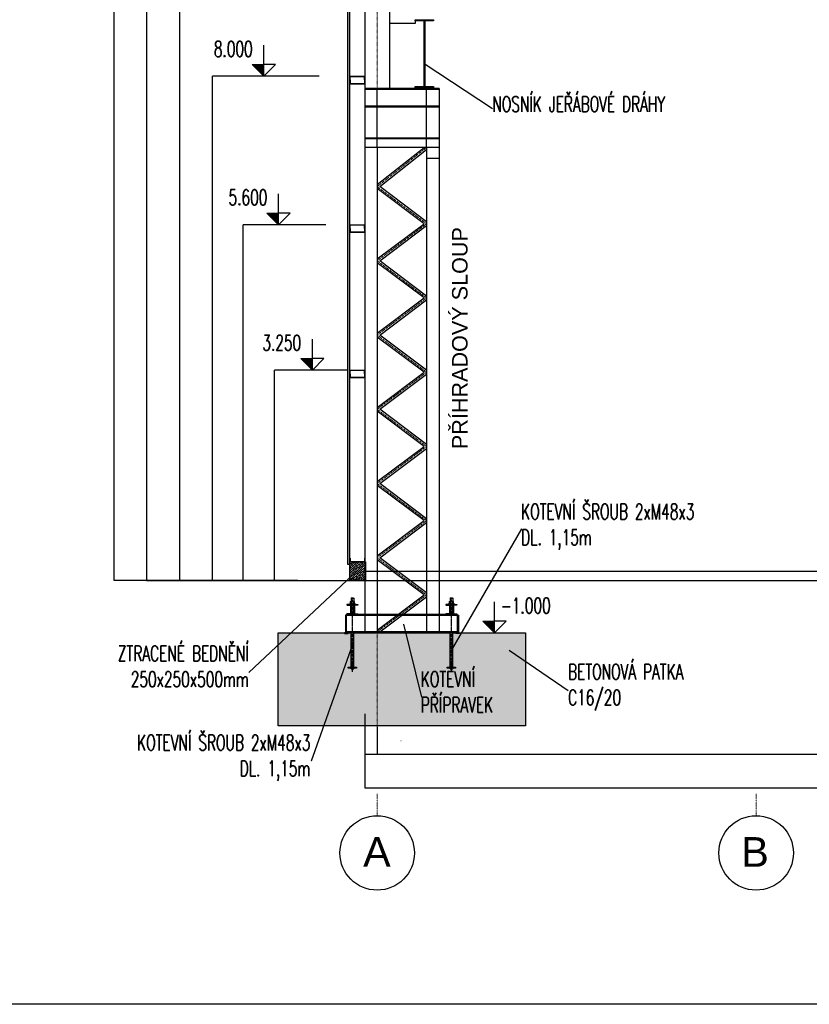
# Model space of a CAD drawing. Header units: millimetres. Extents: x -1190408159 to 361788912, y -2544212749 to 93633750.
# Tile 45 of 69: x 239797 to 252304, y -51822 to -36222. Entities that reach past the tile are written whole.
import ezdxf
from ezdxf.enums import TextEntityAlignment as Align

# ---------------------------------------------------------------- set-up
doc = ezdxf.new("R2010")
doc.units = ezdxf.units.MM
doc.header["$PDSIZE"] = -1
for name, pattern in [('ACAD_ISO04W100', [30.5, 24, -3, 0.5, -3]), ('DASHDOT', [25.4, 12.7, -6.35, 0, -6.35]), ('HIDDEN2', [0.1875, 0.125, -0.0625])]:
    doc.linetypes.add(name, pattern=pattern)
for name, color, linetype in [('3_018MM_ČERCHOVANÁ', 3, 'ACAD_ISO04W100'), ('CKTEXTY_MALE', 6, 'Continuous'), ('CSPROFILY_POHLEDY', 7, 'Continuous'), ('KOTY', 3, 'Continuous'), ('KOTY-VYSKA', 7, 'Continuous'), ('POPIS', 7, 'Continuous'), ('SRAFY', 9, 'Continuous'), ('SUMA', 7, 'Continuous'), ('ŠRAFY', 8, 'Continuous')]:
    doc.layers.add(name, color=color, linetype=linetype)
doc.layers.add('OSY', color=4, linetype='DASHDOT', lineweight=18)
doc.styles.add('100', font='romans.shx', dxfattribs={"width": 0.65, "height": 0.25})
doc.styles.add('50', font='romans.shx', dxfattribs={"width": 0.65, "height": 0.125})
doc.styles.add('ARIAL', font='ARIAL.TTF', dxfattribs={"height": 1000})
doc.styles.add('S2_5', font='ROMANS.shx', dxfattribs={"width": 0.65, "height": 2.5})
doc.dimstyles.new('100', dxfattribs={"dimscale": 0.1, "dimtxt": 1, "dimasz": 1, "dimexe": 1, "dimexo": 5, "dimgap": 1, "dimtad": 1, "dimdec": 0, "dimlfac": 1000, "dimrnd": 1, "dimdsep": 46, "dimtxsty": '100', "dimblk": 'lin_kot', "dimcen": 0, "dimclrd": 256, "dimclre": 256, "dimaunit": 2, "dimadec": 3, "dimazin": 0, "dimtfac": 1, "dimtdec": 0, "dimtix": 1, "dimtmove": 2, "dimatfit": 3, "dimldrblk": 'sip_kot', "dimfxl": 1, "dimtvp": 2.5, "dimtolj": 1, "dimtzin": 0, "dimarcsym": 0})

# ---------------------------------------------------------------- blocks, each defined once
blk = doc.blocks.new('lin_kot')
at = {"linetype": 'Continuous'}
for q in [(-1, 0), (1, 0)]:
    blk.add_line((0, 0), q, dxfattribs=at)
for points in [[(0, 0), (-1, -1)], [(0, 0), (1, 1)]]:
    blk.add_lwpolyline(points, dxfattribs=at)
blk = doc.blocks.new('sip_kot')
at = {"linetype": 'Continuous'}
blk.add_lwpolyline([(0, 0, 0, 0.7, 0), (-3, 0, 0.7, 0.7, 0)], format="xyseb", dxfattribs=at)
blk = doc.blocks.new('*D1339')
at = {"layer": 'Defpoints', "color": 0, "lineweight": 80, "transparency": 16777216}
for p in [(245263, -47759), (245263, -47864), (245459, -47759)]:
    blk.add_point(p, dxfattribs=at)
at = {"layer": 'KOTY', "lineweight": -2, "transparency": 16777216}
for p, q in [((245263, -47760), (245263, -47864)), ((245459, -47864), (245263, -47864)), ((245459, -47760), (245459, -47864))]:
    blk.add_line(p, q, dxfattribs=at)
at = {"layer": 'KOTY', "lineweight": -2, "transparency": 16777216, "xscale": 0.1, "yscale": 0.1, "zscale": 0.1, "rotation": 180}
blk.add_blockref('lin_kot', (245263, -47864), dxfattribs=at)
at = {"layer": 'KOTY', "lineweight": -2, "transparency": 16777216, "xscale": 0.1, "yscale": 0.1, "zscale": 0.1}
blk.add_blockref('lin_kot', (245459, -47864), dxfattribs=at)
at = {"layer": 'KOTY', "color": 0, "transparency": 16777216, "insert": (245836, -47649), "char_height": 0.25, "attachment_point": 5, "style": '100'}
blk.add_mtext('\\A1;196000', dxfattribs=at)
blk = doc.blocks.new('*D1340')
at = {"layer": 'Defpoints', "color": 0, "lineweight": 80, "transparency": 16777216}
for p in [(269224, -47327), (245459, -47433), (245459, -47864)]:
    blk.add_point(p, dxfattribs=at)
at = {"layer": 'KOTY', "lineweight": -2, "transparency": 16777216}
for p, q in [((269224, -47328), (269224, -47864)), ((245459, -47433), (245459, -47864)), ((269224, -47864), (245459, -47864))]:
    blk.add_line(p, q, dxfattribs=at)
at = {"layer": 'KOTY', "lineweight": -2, "transparency": 16777216, "xscale": 0.1, "yscale": 0.1, "zscale": 0.1, "rotation": 180}
blk.add_blockref('lin_kot', (245459, -47864), dxfattribs=at)
at = {"layer": 'KOTY', "lineweight": -2, "transparency": 16777216, "xscale": 0.1, "yscale": 0.1, "zscale": 0.1}
blk.add_blockref('lin_kot', (269224, -47864), dxfattribs=at)
at = {"layer": 'KOTY', "color": 0, "transparency": 16777216, "insert": (257341, -47864), "char_height": 0.25, "attachment_point": 5, "style": '100'}
blk.add_mtext('\\A1;23765000', dxfattribs=at)
blk = doc.blocks.new('*D1342')
at = {"layer": 'Defpoints', "color": 0, "lineweight": 80, "transparency": 16777216}
for p in [(245263, -47217), (269420, -47217), (269420, -48391)]:
    blk.add_point(p, dxfattribs=at)
at = {"layer": 'KOTY', "lineweight": -2, "transparency": 16777216}
for p, q in [((245263, -47217), (245263, -48391)), ((269420, -47217), (269420, -48391)), ((245263, -48391), (269420, -48391))]:
    blk.add_line(p, q, dxfattribs=at)
at = {"layer": 'KOTY', "lineweight": -2, "transparency": 16777216, "xscale": 0.1, "yscale": 0.1, "zscale": 0.1, "rotation": 180}
blk.add_blockref('lin_kot', (245263, -48391), dxfattribs=at)
at = {"layer": 'KOTY', "lineweight": -2, "transparency": 16777216, "xscale": 0.1, "yscale": 0.1, "zscale": 0.1}
blk.add_blockref('lin_kot', (269420, -48391), dxfattribs=at)
at = {"layer": 'KOTY', "color": 0, "transparency": 16777216, "insert": (257341, -48391), "char_height": 0.25, "attachment_point": 5, "style": '100'}
blk.add_mtext('\\A1;24157000', dxfattribs=at)
blk = doc.blocks.new('A$C7C5A5B29')
at = {"layer": 'SUMA'}
for p, q in [((0.111, 0), (-0.111, 0)), ((-0.12, -0.06), (-0.12, -0.009)), ((-0.116, -0.06), (-0.12, -0.06)), ((-0.116, -0.06), (-0.116, -0.009)), ((0.111, -0.004), (-0.111, -0.004)), ((0.116, -0.06), (0.116, -0.009)), ((0.12, -0.06), (0.116, -0.06)), ((0.12, -0.06), (0.12, -0.009))]:
    blk.add_line(p, q, dxfattribs=at)
for centre, radius, start, end in [((-0.111, -0.009), 0.009, 90, 180), ((0.111, -0.009), 0.009, 0, 90), ((-0.111, -0.009), 0.005, 90, 180), ((0.111, -0.009), 0.005, 0, 90)]:
    blk.add_arc(centre, radius, start, end, dxfattribs=at)
blk = doc.blocks.new('Hex Nut ½ in. -side')
for p, q in [((0, -0.32), (0, 0.32)), ((0.03, 0.22), (0.42, 0.22)), ((0.45, 0.32), (0.45, -0.32)), ((0.03, -0.22), (0.42, -0.22))]:
    blk.add_line(p, q)
for points in [[(0.03, 0.43), (0.42, 0.43)], [(0.42, -0.43), (0.03, -0.43)]]:
    blk.add_lwpolyline(points)
for centre, radius, start, end in [((0.21, 0.32), 0.21, 149.0201, 210.9799), ((0.8, 0), 0.796, 164.2217, 195.7782), ((0.24, 0.32), 0.21, 329.0201, 30.9799), ((-0.35, 0), 0.796, 344.2218, 15.7782), ((0.21, -0.32), 0.21, 149.0201, 210.9799), ((0.24, -0.32), 0.21, 329.0201, 30.9799)]:
    blk.add_arc(centre, radius, start, end)
blk = doc.blocks.new('*D1352')
at = {"layer": 'Defpoints', "color": 0, "lineweight": 80, "transparency": 16777216}
for p in [(243834, -41773), (244979, -41773), (244202, -45105)]:
    blk.add_point(p, dxfattribs=at)
at = {"layer": 'KOTY', "lineweight": -2, "transparency": 16777216}
for p, q in [((244979, -41773), (243834, -41773)), ((243834, -45105), (243834, -41773)), ((244201, -45105), (243834, -45105))]:
    blk.add_line(p, q, dxfattribs=at)
at = {"layer": 'KOTY', "lineweight": -2, "transparency": 16777216, "xscale": 0.1, "yscale": 0.1, "zscale": 0.1}
for p, rotation in [((243834, -41773), 90), ((243834, -45105), 270)]:
    blk.add_blockref('lin_kot', p, dxfattribs=dict(at, rotation=rotation))
at = {"layer": 'KOTY', "color": 0, "transparency": 16777216, "insert": (243834, -43439), "char_height": 0.25, "attachment_point": 5, "rotation": 90, "style": '100'}
blk.add_mtext('\\A1;3332000', dxfattribs=at)
blk = doc.blocks.new('*D1353')
at = {"layer": 'Defpoints', "color": 0, "lineweight": 80, "transparency": 16777216}
for p in [(243338, -39470), (244644, -39470), (244106, -45105)]:
    blk.add_point(p, dxfattribs=at)
at = {"layer": 'KOTY', "lineweight": -2, "transparency": 16777216}
for p, q in [((244644, -39470), (243338, -39470)), ((243338, -45105), (243338, -39470)), ((244105, -45105), (243338, -45105))]:
    blk.add_line(p, q, dxfattribs=at)
at = {"layer": 'KOTY', "lineweight": -2, "transparency": 16777216, "xscale": 0.1, "yscale": 0.1, "zscale": 0.1}
for p, rotation in [((243338, -39470), 90), ((243338, -45105), 270)]:
    blk.add_blockref('lin_kot', p, dxfattribs=dict(at, rotation=rotation))
at = {"layer": 'KOTY', "color": 0, "transparency": 16777216, "insert": (243338, -42288), "char_height": 0.25, "attachment_point": 5, "rotation": 90, "style": '100'}
blk.add_mtext('\\A1;5635000', dxfattribs=at)
blk = doc.blocks.new('*D1354')
at = {"layer": 'Defpoints', "color": 0, "lineweight": 80, "transparency": 16777216}
for p in [(242848, -37118), (244538, -37118), (243615, -45105)]:
    blk.add_point(p, dxfattribs=at)
at = {"layer": 'KOTY', "lineweight": -2, "transparency": 16777216}
for p, q in [((244538, -37118), (242848, -37118)), ((242848, -45105), (242848, -37118)), ((243615, -45105), (242848, -45105))]:
    blk.add_line(p, q, dxfattribs=at)
at = {"layer": 'KOTY', "lineweight": -2, "transparency": 16777216, "xscale": 0.1, "yscale": 0.1, "zscale": 0.1}
for p, rotation in [((242848, -37118), 90), ((242848, -45105), 270)]:
    blk.add_blockref('lin_kot', p, dxfattribs=dict(at, rotation=rotation))
at = {"layer": 'KOTY', "color": 0, "transparency": 16777216, "insert": (242848, -41112), "char_height": 0.25, "attachment_point": 5, "rotation": 90, "style": '100'}
blk.add_mtext('\\A1;7987000', dxfattribs=at)
blk = doc.blocks.new('*D1355')
at = {"layer": 'Defpoints', "color": 0, "lineweight": 80, "transparency": 16777216}
for p in [(242334, -35305), (244164, -35305), (243101, -45105)]:
    blk.add_point(p, dxfattribs=at)
at = {"layer": 'KOTY', "lineweight": -2, "transparency": 16777216}
for p, q in [((244164, -35305), (242333, -35305)), ((242334, -45105), (242334, -35305)), ((243100, -45105), (242333, -45105))]:
    blk.add_line(p, q, dxfattribs=at)
at = {"layer": 'KOTY', "lineweight": -2, "transparency": 16777216, "xscale": 0.1, "yscale": 0.1, "zscale": 0.1}
for p, rotation in [((242334, -35305), 90), ((242334, -45105), 270)]:
    blk.add_blockref('lin_kot', p, dxfattribs=dict(at, rotation=rotation))
at = {"layer": 'KOTY', "color": 0, "transparency": 16777216, "insert": (242333, -40205), "char_height": 0.25, "attachment_point": 5, "rotation": 90, "style": '100'}
blk.add_mtext('\\A1;9800000', dxfattribs=at)
blk = doc.blocks.new('*D1356')
at = {"layer": 'Defpoints', "color": 0, "lineweight": 80, "transparency": 16777216}
for p in [(241293, -32042), (243448, -32042), (242060, -45105)]:
    blk.add_point(p, dxfattribs=at)
at = {"layer": 'KOTY', "lineweight": -2, "transparency": 16777216}
for p, q in [((243448, -32042), (241293, -32042)), ((241293, -45105), (241293, -32042)), ((242059, -45105), (241293, -45105))]:
    blk.add_line(p, q, dxfattribs=at)
at = {"layer": 'KOTY', "lineweight": -2, "transparency": 16777216, "xscale": 0.1, "yscale": 0.1, "zscale": 0.1}
for p, rotation in [((241293, -32042), 90), ((241293, -45105), 270)]:
    blk.add_blockref('lin_kot', p, dxfattribs=dict(at, rotation=rotation))
at = {"layer": 'KOTY', "color": 0, "transparency": 16777216, "insert": (241293, -38574), "char_height": 0.25, "attachment_point": 5, "rotation": 90, "style": '100'}
blk.add_mtext('\\A1;13062917', dxfattribs=at)
blk = doc.blocks.new('*D1357')
at = {"layer": 'Defpoints', "color": 0, "lineweight": 80, "transparency": 16777216}
for p in [(241809, -33590), (243882, -33590), (242576, -45105)]:
    blk.add_point(p, dxfattribs=at)
at = {"layer": 'KOTY', "lineweight": -2, "transparency": 16777216}
for p, q in [((243882, -33590), (241809, -33590)), ((241809, -45105), (241809, -33590)), ((242576, -45105), (241809, -45105))]:
    blk.add_line(p, q, dxfattribs=at)
at = {"layer": 'KOTY', "lineweight": -2, "transparency": 16777216, "xscale": 0.1, "yscale": 0.1, "zscale": 0.1}
for p, rotation in [((241809, -33590), 90), ((241809, -45105), 270)]:
    blk.add_blockref('lin_kot', p, dxfattribs=dict(at, rotation=rotation))
at = {"layer": 'KOTY', "color": 0, "transparency": 16777216, "insert": (241809, -39348), "char_height": 0.25, "attachment_point": 5, "rotation": 90, "style": '100'}
blk.add_mtext('\\A1;11515000', dxfattribs=at)
blk = doc.blocks.new('vys_kota')
at = {"linetype": 'Continuous'}
for p, q in [((0, 0), (0, 5.01)), ((0, 0), (-1.88, 1.88)), ((-1.88, 1.88), (0, 1.88)), ((1.88, 1.88), (0, 1.88)), ((0, 0), (1.88, 1.88))]:
    blk.add_line(p, q, dxfattribs=at)
for points in [[(0, 1.88), (0, 0), (1.88, 1.88)], [(0, 0), (1.88, 1.88), (0, 1.88), (0, 0)]]:
    blk.add_solid(points, dxfattribs=at)
at = {"color": 7, "linetype": 'Continuous', "style": 'S2_5', "width": 0.65}
blk.add_attdef('VYSKA', (1.57, 3.17), '', height=2.5, dxfattribs=at)

msp = doc.modelspace()

# ---------------------------------------------------------------- hatches: boundary and pattern name
at = {"layer": 'KOTY'}
h = msp.add_hatch(dxfattribs=at)
h.set_pattern_fill('ANSI36', color=256, scale=196, style=0)
h.set_pattern_definition([(45, (216837.728, -29284.362), (12.993087, 47.64132), [61.25, -12.25, 0, -12.25])])
h.paths.add_polyline_path([(245027.56755, -44811.18039), (245272.56755, -44811.18039), (245272.56755, -45105.18039), (245027.56755, -45105.18039)])
at = {"layer": 'ŠRAFY'}
h = msp.add_hatch(dxfattribs=at)
h.set_pattern_fill('HONEY', color=8, scale=147, angle=360, style=0)
h.set_pattern_definition([(360, (-3074287.424, 175276.119), (27.5625, 15.913216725), [18.375, -36.75]), (120, (-3074287.424, 175276.119), (-27.56249994, 15.91321683), [18.375, -36.75]), (60, (-3074287.424, 175276.119), (6e-08, 31.826433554), [-36.75, 18.375])])
h.paths.add_polyline_path([(244988.36755, -44849.92353), (245027.56755, -44849.92353), (245027.56755, -32022.27936), (244988.36755, -32022.27936)])
h = msp.add_hatch(dxfattribs=at)
h.set_pattern_fill('ANSI36', color=256, scale=980, style=0)
h.set_pattern_definition([(45, (241220.13, -5010.59), (64.96544, 238.2066), [306.25, -61.25, 0, -61.25])])
h.paths.add_polyline_path([(247810.76755, -47408.18039), (243890.76755, -47408.18039), (243890.76755, -45938.18039), (247810.76755, -45938.18039)])
h.paths.add_polyline_path([(266871.76755, -47408.18039), (270791.76755, -47408.18039), (270791.76755, -45938.18039), (266871.76755, -45938.18039)])
h.paths.add_polyline_path([(246089.33251, -47377.79331), (247432.74918, -47377.79331), (247432.74918, -46485.29331), (246089.33251, -46485.29331)], flags=24)

# ---------------------------------------------------------------- linework, layer by layer
for p, q in [((245262.76755, -32379.76739), (245262.76755, -45938.18039)), ((245654.76755, -32379.76739), (245654.76755, -37314.18039)), ((246438.76755, -37314.18039), (245262.76755, -37314.18039)), ((246438.76755, -37314.18039), (246438.76755, -45938.18039)), ((245458.76755, -38245.18039), (245458.76755, -45938.18039)), ((246242.76755, -38245.18039), (246242.76755, -45938.18039)), ((241805.19099, -45105.18039), (275370.41245, -45105.18039)), ((246438.76755, -45644.18039), (245262.76755, -45644.18039))]:
    msp.add_line(p, q)
at = {"color": 5}
msp.add_line((245272.56755, -44958.18039), (271693.36755, -44958.18039), dxfattribs=at)
for points in [[(245458.76755, -38835.23954), (246203.32168, -38245.18039)], [(246242.76755, -39423.87539), (245498.88804, -38865.96575), (246242.76755, -38276.44124)], [(245458.76755, -40011.87539), (246201.93422, -39454.50039), (245458.76755, -38897.12539)], [(246242.76755, -40599.87539), (245499.60088, -40042.50039), (246242.76755, -39485.12539)], [(245458.76755, -41187.87539), (246201.93422, -40630.50039), (245458.76755, -40073.12539)], [(246242.76755, -41775.87539), (245499.60088, -41218.50039), (246242.76755, -40661.12539)], [(245458.76755, -42363.87539), (246201.93422, -41806.50039), (245458.76755, -41249.12539)], [(246242.76755, -42951.87539), (245499.60088, -42394.50039), (246242.76755, -41837.12539)], [(245458.76755, -43539.87539), (246201.93422, -42982.50039), (245458.76755, -42425.12539)], [(246242.76755, -44127.87539), (245499.60088, -43570.50039), (246242.76755, -43013.12539)], [(245458.76755, -44715.87539), (246201.93422, -44158.50039), (245458.76755, -43601.12539)], [(246242.76755, -45303.87539), (245499.60088, -44746.50039), (246242.76755, -44189.12539)], [(245027.56755, -45105.18039), (245027.56755, -44811.18039), (245272.56755, -44811.18039), (245272.56755, -45105.18039), (245027.56755, -45105.18039)], [(245458.76755, -45891.87539), (246201.93422, -45334.50039), (245458.76755, -44777.12539)], [(245478.69422, -45938.18039), (246242.76755, -45365.12539)]]:
    msp.add_lwpolyline(points)
for points in [[(245042.26755, -45487.38039), (244978.56755, -45487.38039), (244978.56755, -45490.14595, 0.391021), (244983.52733, -45495.51929), (245021.38963, -45498.54847, -0.391021), (245034.91755, -45513.20143), (245034.91755, -45618.35935, -0.391021), (245021.38963, -45633.01231), (244983.52733, -45636.04149, 0.391021), (244978.56755, -45641.41483), (244978.56755, -45644.18039), (245042.26755, -45644.18039)], [(245091.26755, -45487.38039), (245154.96755, -45487.38039), (245154.96755, -45490.14595, -0.391021), (245150.00777, -45495.51929), (245112.14547, -45498.54847, 0.391021), (245098.61755, -45513.20143), (245098.61755, -45618.35935, 0.391021), (245112.14547, -45633.01231), (245150.00777, -45636.04149, -0.391021), (245154.96755, -45641.41483), (245154.96755, -45644.18039), (245091.26755, -45644.18039)], [(246610.26755, -45487.38039), (246546.56755, -45487.38039), (246546.56755, -45490.14595, 0.391021), (246551.52733, -45495.51929), (246589.38963, -45498.54847, -0.391021), (246602.91755, -45513.20143), (246602.91755, -45618.35935, -0.391021), (246589.38963, -45633.01231), (246551.52733, -45636.04149, 0.391021), (246546.56755, -45641.41483), (246546.56755, -45644.18039), (246610.26755, -45644.18039)], [(246659.26755, -45487.38039), (246722.96755, -45487.38039), (246722.96755, -45490.14595, -0.391021), (246718.00777, -45495.51929), (246680.14547, -45498.54847, 0.391021), (246666.61755, -45513.20143), (246666.61755, -45618.35935, 0.391021), (246680.14547, -45633.01231), (246718.00777, -45636.04149, -0.391021), (246722.96755, -45641.41483), (246722.96755, -45644.18039), (246659.26755, -45644.18039)]]:
    msp.add_lwpolyline(points, format="xyb", close=True)
at = {"layer": '3_018MM_ČERCHOVANÁ', "ltscale": 2}
for p, q in [((245066.76755, -46555.98256), (245066.76755, -45379.58039)), ((246634.76755, -46555.98256), (246634.76755, -45379.58039))]:
    msp.add_line(p, q, dxfattribs=at)
at = {"layer": 'CKTEXTY_MALE', "color": 7}
for centre in [(245458.76755, -49423.57009), (251461.26755, -49423.57009)]:
    msp.add_circle(centre, 590.00103, dxfattribs=at)
at = {"layer": 'CSPROFILY_POHLEDY'}
for p, q in [((246438.76755, -37314.18039), (245262.76755, -37314.18039)), ((245262.76755, -37314.18039), (245262.76755, -37608.18039)), ((246438.76755, -37329.86039), (245262.76755, -37329.86039)), ((246438.76755, -37314.18039), (246438.76755, -37608.18039)), ((246438.76755, -37592.50039), (245262.76755, -37592.50039)), ((246438.76755, -37608.18039), (245262.76755, -37608.18039)), ((246438.76755, -38098.18039), (245262.76755, -38098.18039)), ((246438.76755, -38107.98039), (245262.76755, -38107.98039)), ((246438.76755, -38245.18039), (245262.76755, -38245.18039)), ((246732.76755, -45644.18039), (244968.76755, -45644.18039)), ((244968.76755, -45644.18039), (244968.76755, -45938.18039)), ((246744.52755, -45659.86039), (244968.76755, -45659.86039)), ((246732.76755, -45644.18039), (246732.76755, -45938.18039)), ((246732.76755, -45922.50039), (244968.76755, -45922.50039)), ((246732.76755, -45938.18039), (244968.76755, -45938.18039))]:
    msp.add_line(p, q, dxfattribs=at)
at = {"layer": 'CSPROFILY_POHLEDY', "linetype": 'HIDDEN2'}
for p, q in [((245458.76755, -38245.18039), (245458.76755, -37329.86039)), ((246242.76755, -38245.18039), (246242.76755, -37329.86039))]:
    msp.add_line(p, q, dxfattribs=at)
at = {"layer": 'KOTY'}
for p, q in [((246059.64171, -36280.53884), (245654.76742, -36280.53883)), ((246059.64171, -36241.33884), (246059.64171, -36280.53884))]:
    msp.add_line(p, q, dxfattribs=at)
at = {"layer": 'KOTY', "color": 5}
msp.add_lwpolyline([(197334.27297, -25311.48867), (294147.89391, -25311.48867), (294147.89391, -51821.74552), (197334.27297, -51821.74552)], close=True, dxfattribs=at)
at = {"layer": 'OSY', "ltscale": 0.3}
msp.add_line((245458.76755, -32054.03039), (245458.76755, -47665.57983), dxfattribs=at)
at = {"layer": 'OSY'}
for p, q in [((245458.76755, -48484.46514), (245458.76755, -48833.56906)), ((251461.26755, -48484.46514), (251461.26755, -48833.56906))]:
    msp.add_line(p, q, dxfattribs=at)
at = {"layer": 'OSY', "ltscale": 0.3}
msp.add_lwpolyline([(245458.76755, -45922.50039), (246242.76755, -45334.50039), (245458.76755, -44746.50039), (246242.76755, -44158.50039), (245458.76755, -43570.50039), (246242.76755, -42982.50039), (245458.76755, -42394.50039), (246242.76755, -41806.50039), (245458.76755, -41218.50039), (246242.76755, -40630.50039), (245458.76755, -40042.50039), (246242.76755, -39454.50039), (245458.76755, -38866.50039), (246242.76755, -38245.18039)], dxfattribs=at)
at = {"layer": 'POPIS'}
msp.add_line((246242.76755, -38415.90611), (246438.76755, -38415.90611), dxfattribs=at)
at = {"layer": 'SRAFY'}
for points in [[(246353.64184, -36241.33928), (246059.64184, -36241.33928), (246059.64184, -36221.73928), (246353.64184, -36221.73928)], [(246211.54184, -37280.13928), (246201.74184, -37280.13928), (246201.74184, -36241.33928), (246211.54184, -36241.33928)], [(246353.64184, -37299.73928), (246059.64184, -37299.73928), (246059.64184, -37280.13928), (246353.64184, -37280.13928)]]:
    msp.add_lwpolyline(points, close=True, dxfattribs=at)
at = {"layer": 'SUMA'}
for p, q in [((245053.04755, -45379.58039), (245046.18755, -45386.44039)), ((245046.18755, -45386.44039), (245087.34755, -45386.44039)), ((245046.18755, -45386.44039), (245046.18755, -45439.60067)), ((245053.04755, -45379.58039), (245080.48755, -45379.58039)), ((245080.48755, -45379.58039), (245087.34755, -45386.44039)), ((245087.34755, -45386.44039), (245087.34755, -45439.60067)), ((246621.04755, -45379.58039), (246614.18755, -45386.44039)), ((246614.18755, -45386.44039), (246655.34755, -45386.44039)), ((246614.18755, -45386.44039), (246614.18755, -45439.60067)), ((246621.04755, -45379.58039), (246648.48755, -45379.58039)), ((246648.48755, -45379.58039), (246655.34755, -45386.44039)), ((246655.34755, -45386.44039), (246655.34755, -45439.60067)), ((245046.18755, -45487.38039), (245046.18755, -45644.18039)), ((245087.34755, -45487.38039), (245087.34755, -45644.18039)), ((246614.18755, -45487.38039), (246614.18755, -45644.18039)), ((246655.34755, -45487.38039), (246655.34755, -45644.18039)), ((245046.18755, -46482.08039), (245046.18755, -45938.18039)), ((245087.34755, -46482.08039), (245087.34755, -45938.18039)), ((246614.18755, -46482.08039), (246614.18755, -45938.18039)), ((246655.34755, -46482.08039), (246655.34755, -45938.18039)), ((245046.18755, -46506.58039), (245046.18755, -46496.78039)), ((245046.18755, -46506.58039), (245087.34755, -46506.58039)), ((245087.34755, -46506.58039), (245087.34755, -46496.78039)), ((246614.18755, -46506.58039), (246614.18755, -46496.78039)), ((246614.18755, -46506.58039), (246655.34755, -46506.58039)), ((246655.34755, -46506.58039), (246655.34755, -46496.78039))]:
    msp.add_line(p, q, dxfattribs=at)
for points in [[(245115.99891, -45487.38039), (245017.99891, -45487.38039), (245017.99891, -45475.62039), (245115.99891, -45475.62039)], [(246683.99891, -45487.38039), (246585.99891, -45487.38039), (246585.99891, -45475.62039), (246683.99891, -45475.62039)], [(244957.00755, -45938.18039), (244968.76755, -45938.18039), (244968.76755, -45653.98039), (244957.00755, -45653.98039)], [(246744.52755, -45938.18039), (246732.76755, -45938.18039), (246732.76755, -45653.98039), (246744.52755, -45653.98039)], [(247810.76755, -47408.18039), (243890.76755, -47408.18039), (243890.76755, -45938.18039), (247810.76755, -45938.18039)], [(244939.36755, -45947.98039), (244998.16755, -45947.98039), (244998.16755, -45938.18039), (244939.36755, -45938.18039)], [(246762.16755, -45947.98039), (246703.36755, -45947.98039), (246703.36755, -45938.18039), (246762.16755, -45938.18039)], [(245132.91755, -46496.78039), (245000.61755, -46496.78039), (245000.61755, -46482.08039), (245132.91755, -46482.08039)], [(246700.91755, -46496.78039), (246568.61755, -46496.78039), (246568.61755, -46482.08039), (246700.91755, -46482.08039)]]:
    msp.add_lwpolyline(points, close=True, dxfattribs=at)
at = {"layer": 'ŠRAFY', "color": 6}
msp.add_lwpolyline([(244988.36755, -44849.92353), (245027.56755, -44849.92353), (245027.56755, -32022.27936), (244988.36755, -32022.27936)], close=True, dxfattribs=at)

# ---------------------------------------------------------------- block references
at = {"xscale": -980, "yscale": 980, "zscale": 980}
for p in [(245145.16755, -37118.18039), (245145.16755, -39470.18039), (245145.16755, -41773.18039)]:
    msp.add_blockref('A$C7C5A5B29', p, dxfattribs=at)
at = {"xscale": 980, "yscale": 980, "zscale": 980, "rotation": 179.9999999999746}
for p in [(245145.16755, -37235.78039), (245145.16755, -39587.78039), (245145.16755, -41890.78039), (245145.16755, -44811.18039)]:
    msp.add_blockref('A$C7C5A5B29', p, dxfattribs=at)
at = {"layer": 'KOTY-VYSKA'}
ref = msp.add_blockref('vys_kota', (243663.16058, -37118.18039), dxfattribs=dict(at, xscale=-98, yscale=98, zscale=98))
ref.add_attrib('VYSKA', '8.000', (242872.32018, -36807.72619), dxfattribs={"layer": '0', "color": 7, "linetype": 'Continuous', "height": 245, "style": 'S2_5', "width": 0.65})
ref = msp.add_blockref('vys_kota', (243896.10502, -39470.18039), dxfattribs=dict(at, xscale=-98, yscale=98, zscale=98))
ref.add_attrib('VYSKA', '5.600', (243105.26462, -39159.72619), dxfattribs={"layer": '0', "color": 7, "linetype": 'Continuous', "height": 245, "style": 'S2_5', "width": 0.65})
ref = msp.add_blockref('vys_kota', (244431.98922, -41773.18039), dxfattribs=dict(at, xscale=-98, yscale=98, zscale=98))
ref.add_attrib('VYSKA', '3.250', (243641.14882, -41462.72619), dxfattribs={"layer": '0', "color": 7, "linetype": 'Continuous', "height": 245, "style": 'S2_5', "width": 0.65})
ref = msp.add_blockref('vys_kota', (247316.36861, -45938.18039), dxfattribs=dict(at, xscale=-98, yscale=98, zscale=98))
ref.add_attrib('VYSKA', '-1.000', (247415.27548, -45627.72619), dxfattribs={"layer": '0', "color": 7, "linetype": 'Continuous', "height": 245, "style": 'S2_5', "width": 0.65})
at = {"layer": 'SUMA', "xscale": -80.40115999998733, "yscale": 80.40115999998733, "zscale": 80.40116, "rotation": 90}
for p in [(245066.99885, -45439.60025), (246634.99885, -45439.60025)]:
    msp.add_blockref('Hex Nut ½ in. -side', p, dxfattribs=at)

# ---------------------------------------------------------------- texts
at = {"layer": 'CKTEXTY_MALE', "color": 7, "style": 'ARIAL'}
msp.add_text('PŘÍHRADOVÝ SLOUP', height=245, rotation=90, dxfattribs=at).set_placement((246767.50268, -41266.90991), align=Align.MIDDLE_CENTER)
at = {"layer": 'CKTEXTY_MALE', "color": 2, "style": 'ARIAL'}
for s, p in [('A', (245454.76403, -49407.97107)), ('B', (251443.83892, -49407.97107))]:
    msp.add_text(s, height=470.4, dxfattribs=at).set_placement(p, align=Align.MIDDLE_CENTER)
at = {"layer": 'POPIS', "char_height": 245, "style": '50'}
for s, insert, attachment_point in [('{\\Fromans.shx|c238;NOSNÍK JEŘÁBOVÉ DRÁHY}', (247283.60487, -37437.10212), 1), ('{\\Fromans.shx|c238;KOTEVNÍ ŠROUB 2xM48x3\\PDL. 1,15m}', (247739.89623, -43893.22165), 1), ('{\\Fromans.shx|c238;ZTRACENÉ BEDNĚNÍ\\P250x250x500mm}', (243426.24936, -46140.64597), 3), ('{\\Fromans.shx|c238;KOTEVNÍ \\PPŘÍPRAVEK}', (246150.58251, -46546.54331), 1), ('{\\Fromans.shx|c238;BETONOVÁ PATKA \\P\\C2;C16/20\\C256;}', (248482.60473, -46430.33713), 1), ('{\\Fromans.shx|c238;KOTEVNÍ ŠROUB 2xM48x3\\PDL. 1,15m}', (244401.15242, -47553.44762), 3)]:
    msp.add_mtext(s, dxfattribs=dict(at, insert=insert, attachment_point=attachment_point))

# ---------------------------------------------------------------- dimensions: what is measured, and where the dimension line sits
at = {"layer": 'KOTY'}
for base, p1, p2, picture, middle in [((241292.83665, -32042.26322), (242059.99793, -45105.18039), (243448.03398, -32042.26322), '*D1356', (241292.61165, -38573.7218)), ((241809.33684, -33590.18039), (242576.49811, -45105.18039), (243882.08827, -33590.18039), '*D1357', (241809.11184, -39347.68039)), ((242333.58912, -35305.18039), (243100.75039, -45105.18039), (244164.0354, -35305.18039), '*D1355', (242333.36412, -40205.18039)), ((242848.19429, -37118.18039), (243615.35557, -45105.18039), (244538.24173, -37118.18039), '*D1354', (242847.96929, -41111.68039)), ((243338.38538, -39470.18039), (244105.54665, -45105.18039), (244644.4084, -39470.18039), '*D1353', (243338.16038, -42287.68039)), ((243833.77639, -41773.18039), (244201.51828, -45105.18039), (244979.45393, -41773.18039), '*D1352', (243833.55139, -43439.18039))]:
    dim = msp.add_linear_dim(base=base, p1=p1, p2=p2, angle=90, dimstyle='100', dxfattribs=at)
    dim.commit()
    dim.dimension.update_dxf_attribs({"geometry": picture, "text_midpoint": middle})
for base, p1, p2, picture, middle in [((269419.76755, -48390.84812), (245262.76755, -47216.69108), (269419.76755, -47216.69108), '*D1342', (257341.26755, -48390.62312)), ((245458.76755, -47863.91565), (269223.76755, -47327.44974), (245458.76755, -47432.99539), '*D1340', (257341.26755, -47863.69065))]:
    dim = msp.add_linear_dim(base=base, p1=p1, p2=p2, dimstyle='100', dxfattribs=at)
    dim.commit()
    dim.dimension.update_dxf_attribs({"geometry": picture, "text_midpoint": middle})
dim = msp.add_linear_dim(base=(245262.76755, -47863.91565), p1=(245458.76755, -47759.40114), p2=(245262.76755, -47759.4042), dimstyle='100', dxfattribs=at)
dim.commit()
dim.dimension.update_dxf_attribs({"geometry": '*D1339', "text_midpoint": (245836.41847, -47649.21651), "dimtype": 160})

# ---------------------------------------------------------------- leaders
at = {"layer": 'POPIS', "annotation_type": 0, "has_hookline": 1}
for points, hookline_direction, text_width in [([(246201.74184, -36913.45895), (247283.40487, -37630.38863), (247283.50487, -37630.38863)], 0, 3078.83333), ([(246634.76755, -46217.43252), (247751.42331, -44288.91147), (247751.52331, -44288.91147)], 0, 3071.25), ([(245151.34941, -44944.63663), (243427.94769, -46566.85277), (243427.84769, -46566.85277)], 1, 2305.33333), ([(245876.40107, -45796.69828), (246162.1096, -46956.59971), (246162.2096, -46956.59971)], 0, 1220.91667), ([(245070.65973, -46122.15252), (244413.0795, -47969.3767), (244412.9795, -47969.3767)], 1, 3071.25), ([(247548.90978, -46210.83843), (248484.93537, -46852.31487), (248485.03537, -46852.31487)], 0, 2032.33333)]:
    msp.add_leader(points, dimstyle='100', override={"dimgap": 1, "dimtad": 0}, dxfattribs=dict(at, hookline_direction=hookline_direction, text_width=text_width))

doc.saveas('drawing.dxf')
